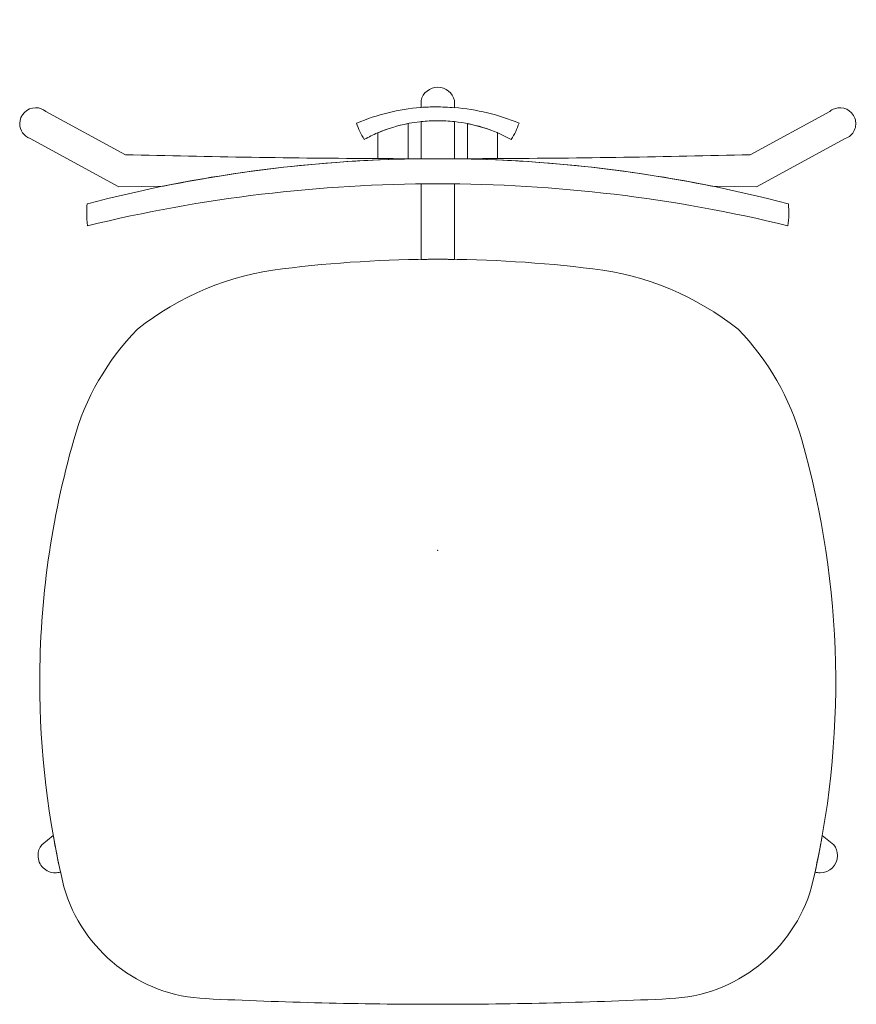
# Model space of a CAD drawing. Header units: metres. Extents: x -0.258 to 0.258, y -0.323 to 0.283.
import ezdxf

# ---------------------------------------------------------------- set-up
doc = ezdxf.new("R2010")
doc.units = ezdxf.units.M
doc.header["$MEASUREMENT"] = 0
for name, color, linetype, lineweight in [('72_VITRA_CLASSIC_D2_CH_ANY', 7, 'Continuous', 5), ('72_VITRA_CLASSIC_D2_CH_FOOT', 7, 'Continuous', 5), ('72_VITRA_CLASSIC_D2_CH_FRAME', 7, 'Continuous', 5), ('72_VITRA_CLASSIC_D2_CH_SEAT', 7, 'Continuous', 5), ('D2SNAP', 1, 'Continuous', 5)]:
    doc.layers.add(name, color=color, linetype=linetype, lineweight=lineweight)
doc.layers.add('72_VITRA_INSERT', color=7, linetype='Continuous')

# ---------------------------------------------------------------- blocks, each defined once
blk = doc.blocks.new('72_VITRA_CLASSIC_D2_DCM_SEAT')
at = {"layer": '72_VITRA_CLASSIC_D2_CH_SEAT'}
for points in [[(-0.2157241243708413, 0.1999321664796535, -0.059809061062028), (0, 0.2258293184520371, -0.0598090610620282), (0.2157241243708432, 0.1999321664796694, 0.049875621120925), (0.2160142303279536, 0.2134197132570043), (0.2157361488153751, 0.2134925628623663, 0.0609390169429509), (0.0105976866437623, 0.2412485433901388), (0.0103102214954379, 0.2412522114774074), (0, 0.2412450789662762), (-0.0103102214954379, 0.2412522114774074), (-0.010597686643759, 0.2412485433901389, 0.0609390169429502), (-0.2157361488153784, 0.2134925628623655), (-0.2160142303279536, 0.2134197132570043, 0.0195431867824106), (-0.2162212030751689, 0.2081264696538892, 0.0303028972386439), (-0.2157241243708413, 0.1999321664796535)], [(-0.1427725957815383, -0.276284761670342, 0.0121797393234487), (0, -0.2797631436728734, 0.0121797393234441), (0.1427725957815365, -0.2762847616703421, 0.322893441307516), (0.2302568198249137, -0.2074673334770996, 0.1290161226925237), (0.2242067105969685, 0.0679747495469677, 0.1267627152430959), (0.1850072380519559, 0.1361240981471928, 0.1397296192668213), (0.0955691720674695, 0.173389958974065), (0.0955691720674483, 0.1733899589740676, 0.0307355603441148), (1.38e-14, 0.1792702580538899), (0, 0.1792702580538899), (-1.31e-14, 0.1792702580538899, 0.0307355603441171), (-0.0955691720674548, 0.1733899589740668), (-0.0955691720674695, 0.173389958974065, 0.1397296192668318), (-0.1850072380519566, 0.1361240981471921, 0.1267627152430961), (-0.2242067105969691, 0.0679747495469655, 0.0697568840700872), (-0.2451308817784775, -0.0812747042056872, 0.0587306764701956), (-0.2302568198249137, -0.2074673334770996, 0.3228934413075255), (-0.1427725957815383, -0.276284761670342)]]:
    blk.add_lwpolyline(points, format="xyb", close=True, dxfattribs=at)
at = {"layer": 'D2SNAP', "linetype": 'Continuous'}
blk.add_point((0, 0), dxfattribs=at)
blk = doc.blocks.new('72_VITRA_CLASSIC_D2_DCM_FRAME')
at = {"layer": '72_VITRA_CLASSIC_D2_CH_FRAME'}
for points in [[(-0.0103102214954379, 0.2728297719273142), (-0.0103102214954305, 0.2728297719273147, -0.0183593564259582), (-0.0012274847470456, 0.2731633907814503), (-0.0012274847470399, 0.2731633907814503), (-0.0012274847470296, 0.2731633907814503, -0.0233362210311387), (0.0103102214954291, 0.2726246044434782), (0.0103102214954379, 0.2726246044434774), (0.0103102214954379, 0.2770383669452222, 0.3491279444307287), (2.1e-15, 0.2852368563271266), (0, 0.2852368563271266, 0.3491279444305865), (-0.0103102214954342, 0.2770383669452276)], [(0.0452984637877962, 0.2531163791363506, 0.0629997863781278), (0.0500604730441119, 0.2631257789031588, 0.0791895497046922), (0.0103102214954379, 0.2727475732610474), (0.0103102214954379, 0.2726246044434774), (0.0103102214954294, 0.2726246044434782, 0.0233362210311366), (-0.0012274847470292, 0.2731633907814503), (-0.0012274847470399, 0.2731633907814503), (-0.001227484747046, 0.2731633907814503, 0.0183593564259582), (-0.0103102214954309, 0.2728297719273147), (-0.0103102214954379, 0.2728297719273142), (-0.0105729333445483, 0.2728078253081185, 0.0782069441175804), (-0.0498173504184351, 0.2632272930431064), (-0.050060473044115, 0.2631257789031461, 0.0629997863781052), (-0.0452984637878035, 0.2531163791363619), (-0.0452984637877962, 0.2531163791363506), (-0.0450834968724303, 0.2532337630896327, -0.0235633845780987), (-0.0370766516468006, 0.2571281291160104), (-0.0368515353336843, 0.2572247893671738), (-0.0367195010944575, 0.2572809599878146, -0.0522003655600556), (-0.0183896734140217, 0.2629093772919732), (-0.017538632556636, 0.2630700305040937, -0.0173922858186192), (-0.0110394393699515, 0.2640558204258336), (-0.0103102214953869, 0.2641406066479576, -0.0268678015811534), (-0.0003004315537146, 0.2646788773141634), (-0.000300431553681, 0.2646788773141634, -0.0284882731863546), (0.0103102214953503, 0.2640738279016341), (0.0103102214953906, 0.2640738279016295, -0.0984715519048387), (0.0452984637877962, 0.2531163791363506)], [(0.0103102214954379, 0.2640738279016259), (0.0103102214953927, 0.2640738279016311, 0.0284882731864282), (-0.0003004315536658, 0.2646788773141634), (-0.0003004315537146, 0.2646788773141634, 0.0268678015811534), (-0.0103102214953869, 0.2641406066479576), (-0.0103102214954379, 0.2412522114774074), (0, 0.2412450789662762), (0.0103102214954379, 0.2412522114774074)], [(-0.0103102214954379, 0.1792020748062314), (-0.0103102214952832, 0.1792020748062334, -0.003306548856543), (-1.48e-13, 0.1792702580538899), (1.09e-14, 0.1792702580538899), (1.265e-13, 0.1792702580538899, -0.0033065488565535), (0.0103102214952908, 0.1792020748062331), (0.0103102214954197, 0.1792020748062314), (0.010310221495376, 0.2257710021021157), (0.0103102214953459, 0.2257710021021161, 0.0028280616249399), (8.15e-14, 0.2258293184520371), (6.18e-14, 0.2258293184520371), (-7.45e-14, 0.2258293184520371, 0.0028280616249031), (-0.0103102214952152, 0.2257710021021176), (-0.010310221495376, 0.2257710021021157)]]:
    blk.add_lwpolyline(points, format="xyb", close=True, dxfattribs=at)
at = {"layer": 'D2SNAP', "linetype": 'Continuous'}
blk.add_point((0, 0), dxfattribs=at)
blk = doc.blocks.new('72_VITRA_CLASSIC_D2_DCM_FEET')
at = {"layer": '72_VITRA_CLASSIC_D2_CH_FOOT'}
for points in [[(-0.0368515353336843, 0.2413362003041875, -0.0052192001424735), (-0.1923995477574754, 0.243729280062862), (-0.2414054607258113, 0.2703390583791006, 0.1772834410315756), (-0.2477201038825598, 0.2726506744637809, 0.414213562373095), (-0.2575007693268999, 0.2628700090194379, 0.3163187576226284), (-0.2510311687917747, 0.2536668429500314), (-0.1963745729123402, 0.223854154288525), (-0.1688742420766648, 0.224349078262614, -0.0468388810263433), (-0.0105976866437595, 0.2412485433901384), (-0.0143009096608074, 0.2412577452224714), (-0.0182602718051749, 0.2412674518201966), (-0.0275559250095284, 0.2412960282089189)], [(0.0182602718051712, 0.2412674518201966), (0.0145570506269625, 0.2412583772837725), (0.0105976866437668, 0.2412485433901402, -0.046838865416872), (0.1688742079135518, 0.2243490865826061), (0.1963745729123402, 0.223854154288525), (0.2510311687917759, 0.2536668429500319, 0.4142135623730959), (0.2569232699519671, 0.2661810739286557, 0.4142135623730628), (0.2444090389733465, 0.2720731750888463, 0.0893581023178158), (0.2414054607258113, 0.2703390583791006), (0.1923995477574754, 0.243729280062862), (0.1923995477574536, 0.2437292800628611, -0.0052192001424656), (0.036851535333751, 0.2413362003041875), (0.0368515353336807, 0.2413362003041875), (0.0275559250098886, 0.2412960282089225)], [(-0.2323716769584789, -0.1982676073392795), (-0.2323716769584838, -0.1982676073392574, -0.0105463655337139), (-0.2368339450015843, -0.1758130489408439), (-0.2368339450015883, -0.1758130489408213), (-0.2438905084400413, -0.1814182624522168, 0.1701351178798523), (-0.2462267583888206, -0.1880853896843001, 0.414213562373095), (-0.2355453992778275, -0.1987667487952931), (-0.2355453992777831, -0.1987667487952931, 0.0745288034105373), (-0.2324136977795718, -0.1982973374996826), (-0.2324136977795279, -0.1982973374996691)], [(0.2323716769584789, -0.1982676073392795), (0.2323716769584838, -0.1982676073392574, 0.0105463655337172), (0.2368339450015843, -0.1758130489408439), (0.2368339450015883, -0.1758130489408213), (0.2438905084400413, -0.1814182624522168, -0.1701351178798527), (0.2462267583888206, -0.1880853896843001, -0.414213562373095), (0.2355453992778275, -0.1987667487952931), (0.2355453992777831, -0.1987667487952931, -0.0745288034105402), (0.2324136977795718, -0.1982973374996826), (0.2324136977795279, -0.1982973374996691)]]:
    blk.add_lwpolyline(points, format="xyb", close=True, dxfattribs=at)
at = {"layer": 'D2SNAP', "linetype": 'Continuous'}
blk.add_point((0, 0), dxfattribs=at)
blk = doc.blocks.new('72_VITRA_CLASSIC_D2_DCM_ANY')
at = {"layer": '72_VITRA_CLASSIC_D2_CH_ANY'}
for points in [[(-0.0368515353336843, 0.2413362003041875), (-0.0275559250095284, 0.2412960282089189), (-0.0182602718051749, 0.2412674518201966), (-0.0182602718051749, 0.2629220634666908, 0.0525573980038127), (-0.0368515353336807, 0.2572247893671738)], [(0.0182602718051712, 0.2412674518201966), (0.0275559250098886, 0.2412960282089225), (0.0368515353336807, 0.2413362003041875), (0.0368515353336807, 0.2572544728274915), (0.0366074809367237, 0.2573559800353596, 0.0503902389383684), (0.0185195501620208, 0.2628218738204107), (0.0182602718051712, 0.2628724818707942)]]:
    blk.add_lwpolyline(points, format="xyb", close=True, dxfattribs=at)
at = {"layer": 'D2SNAP', "linetype": 'Continuous'}
blk.add_point((0, 0), dxfattribs=at)
blk = doc.blocks.new('72vitra_classic2B799B459ADF3458DA20D3E9BE6C0EF32')
for name in ['72_VITRA_CLASSIC_D2_DCM_FRAME', '72_VITRA_CLASSIC_D2_DCM_FEET', '72_VITRA_CLASSIC_D2_DCM_ANY', '72_VITRA_CLASSIC_D2_DCM_SEAT']:
    blk.add_blockref(name, (0, -0.0436))
blk = doc.blocks.new('XCAD0377BF332B2136F66CB1355667F0D64355')
at = {"color": 7}
blk.add_blockref('72vitra_classic2B799B459ADF3458DA20D3E9BE6C0EF32', (0, 0), dxfattribs=at)

msp = doc.modelspace()

# ---------------------------------------------------------------- block references
at = {"layer": '72_VITRA_INSERT'}
msp.add_blockref('XCAD0377BF332B2136F66CB1355667F0D64355', (0, 0), dxfattribs=at)

doc.saveas('drawing.dxf')
